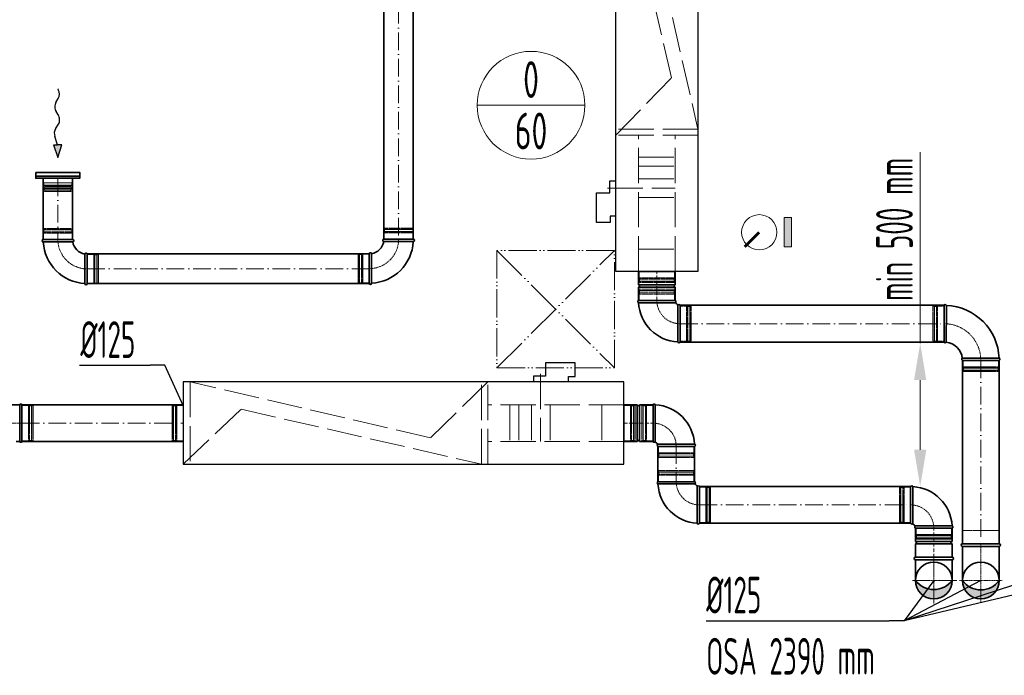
# Model space of a CAD drawing. Header units: millimetres. Extents: x -118717 to 8962, y 22910 to 145283.
# Tile 112 of 193: x -18252 to -14900, y 25503 to 27734. Entities that reach past the tile are written whole.
import ezdxf
from ezdxf.enums import TextEntityAlignment as Align

# ---------------------------------------------------------------- set-up
doc = ezdxf.new("R2010")
doc.units = ezdxf.units.MM
for name, pattern in [('ACAD_ISO02W100', [15, 12, -3]), ('ACAD_ISO05W100', [33, 24, -3, 0, -3, 0, -3]), ('ACAD_ISO10W100', [18, 12, -3, 0, -3]), ('phl_thick', [0])]:
    doc.linetypes.add(name, pattern=pattern)
for name, color, linetype, lineweight in [('UT_KOTY - DIMENZE', 7, 'Continuous', 5), ('VZT_01 SUP (PŘÍVOD) - OBRYS', 5, 'Continuous', 35), ('VZT_02 SUP (PŘÍVOD) - OSA', 5, 'ACAD_ISO10W100', 5), ('VZT_05 ETA (ODVOD) - OBRYS', 6, 'Continuous', 35), ('VZT_06 ETA (ODVOD) - OSA', 6, 'ACAD_ISO10W100', 5), ('VZT_21 ZAŘÍZENÍ - OBRYS', 1, 'Continuous', 30), ('VZT_22 ZAŘÍZENÍ - DETAIL', 8, 'Continuous', 5), ('VZT_30 DISTRIBUČNÍ PRVKY - OBRYS', 1, 'Continuous', 35), ('VZT_50 POPIS - OBECNE', 7, 'Continuous', 13), ('VZT_52 POPIS - DISTRIBUCE', 7, 'Continuous', 5), ('VZT_60_KOTY - DIMENZE', 7, 'Continuous', 5), ('VZT_KOTY - DIMENZE', 7, 'Continuous', 5), ('VZT_POPIS - OBECNE', 7, 'Continuous', 5), ('VZT_POŽADAVKY NA STAVBU - PODHLEDY', 4, 'ACAD_ISO05W100', 5)]:
    doc.layers.add(name, color=color, linetype=linetype, lineweight=lineweight)
doc.layers.add('VZT_03 SUP (PŘÍVOD) - NETISK', color=8, linetype='ACAD_ISO02W100', lineweight=5, plot=False)
doc.layers.add('VZT_07 ETA (ODVOD) - NETISK', color=8, linetype='ACAD_ISO02W100', lineweight=5, plot=False)
doc.styles.add('EVORA_125', font='isocp.shx', dxfattribs={"width": 0.6, "height": 125})
doc.styles.add('ISOCP 2.5', font='isocp.shx', dxfattribs={"width": 0.6, "height": 2.5})
doc.styles.add('JS', font='isocp.shx', dxfattribs={"width": 0.6, "height": 125})

msp = doc.modelspace()

# ---------------------------------------------------------------- hatches: boundary and pattern name
at = {"layer": 'VZT_01 SUP (PŘÍVOD) - OBRYS'}
h = msp.add_hatch(color=256, dxfattribs=at)
h.dxf.hatch_style = 1
h.paths.add_polyline_path([(-15077.8, 25826.2, -0.233094), (-15140, 25795.2), (-15139.9, 25763.7, 0.412533)])
h.paths.add_polyline_path([(-15140.3, 25763.7, 0.001435), (-15139.9, 25763.7), (-15140, 25795.2, -0.235167), (-15202.8, 25826.2, 0.414214)])
at = {"layer": 'VZT_05 ETA (ODVOD) - OBRYS'}
h = msp.add_hatch(color=256, dxfattribs=at)
h.dxf.hatch_style = 1
h.paths.add_polyline_path([(-15042.8, 25826.2, 0.242708), (-14980.3, 25793.9), (-14980.3, 25763.7, -0.414214)])
h.paths.add_polyline_path([(-14980.3, 25763.7), (-14980.3, 25793.9, 0.242708), (-14917.8, 25826.2, -0.414214)])
at = {"layer": 'VZT_POPIS - OBECNE'}
h = msp.add_hatch(color=256, dxfattribs=at)
h.dxf.hatch_style = 1
h.paths.add_polyline_path([(-15624.4, 26960.8), (-15624.4, 27060.8), (-15649.4, 27060.8), (-15649.4, 26960.8)])

# ---------------------------------------------------------------- linework, layer by layer
at = {"color": 8, "lineweight": 5}
for points in [[(-18170.6, 27194.5), (-18170.6, 27179.5), (-18073.6, 27179.5), (-18073.6, 27194.5)], [(-18170.6, 27194.5), (-18073.6, 27194.5)], [(-18169.6, 27171.6), (-18122.1, 27171.6)], [(-18167.6, 27169), (-18122.1, 27169)], [(-18165.8, 27153.4), (-18167.2, 27149.5), (-18122.1, 27149.5)], [(-18166.8, 27153.7), (-18122.1, 27153.7)], [(-18166, 27165.3), (-18122.1, 27165.3)], [(-18074.6, 27171.6), (-18122.1, 27171.6)], [(-18076.5, 27169), (-18122.1, 27169)], [(-18078.2, 27165.3), (-18122.1, 27165.3)], [(-18077.4, 27153.7), (-18122.1, 27153.7)], [(-18078.3, 27153.4), (-18076.9, 27149.5), (-18122.1, 27149.5)]]:
    msp.add_lwpolyline(points, dxfattribs=at)
for points in [[(-18174.2, 27159.6), (-18168.3, 27161, -0.058981), (-18167.6, 27161.1), (-18122.1, 27161.1)], [(-18174.2, 27159.6), (-18168.5, 27158.2, 0.060863), (-18167.8, 27158.1), (-18122.1, 27158.1)], [(-18169.6, 27179.5), (-18169.6, 27171.6, 0.291473), (-18168, 27169.2, 0.291473)], [(-18070, 27159.6), (-18075.9, 27161, 0.058981), (-18076.5, 27161.1), (-18122.1, 27161.1)], [(-18070, 27159.6), (-18075.7, 27158.2, -0.060863), (-18076.3, 27158.1), (-18122.1, 27158.1)], [(-18074.6, 27179.5), (-18074.6, 27171.6, -0.291473), (-18076.1, 27169.2, -0.291473)]]:
    msp.add_lwpolyline(points, format="xyb", dxfattribs=at)
for centre, radius, start, end in [((-18157.7, 27158.9), 10.5, 142.1622, 210.2824), ((-18169.8, 27165.8), 3.88, 353.3265, 62.5007), ((-18074.3, 27165.8), 3.88, 117.4993, 186.6735), ((-18086.4, 27158.9), 10.5, 329.7176, 37.8378)]:
    msp.add_arc(centre, radius, start, end, dxfattribs=at)
at = {"layer": 'UT_KOTY - DIMENZE'}
for p, q in [((-15186.6, 26633.1), (-15186.6, 27283.4)), ((-15186.6, 26270.6), (-15186.6, 26508.1))]:
    msp.add_line(p, q, dxfattribs=at)
for points in [[(-15207.5, 26508.1), (-15165.8, 26508.1), (-15186.6, 26633.1)], [(-15207.5, 26270.6), (-15165.8, 26270.6), (-15186.6, 26145.6)]]:
    msp.add_solid(points, dxfattribs=at)
at = {"layer": 'VZT_01 SUP (PŘÍVOD) - OBRYS'}
for p, q in [((-18251.8, 26424), (-18401.5, 26424)), ((-18251.8, 26299), (-18251.8, 26424)), ((-18244.1, 26299), (-18244.1, 26424)), ((-16195, 26299), (-16195, 26424)), ((-16195, 26424), (-16149.5, 26424)), ((-16149.5, 26299), (-16149.5, 26424)), ((-16141.5, 26299), (-16141.5, 26424)), ((-16141.5, 26424), (-16096, 26424)), ((-16096, 26299), (-16096, 26424)), ((-16096, 26299), (-16096, 26424)), ((-16088.3, 26299), (-16088.3, 26424)), ((-18251.8, 26299), (-18264.1, 26299)), ((-16195, 26299), (-16149.5, 26299)), ((-16141.5, 26299), (-16096, 26299)), ((-16079.5, 26290.2), (-15954.5, 26290.2)), ((-16079.5, 26282.5), (-15954.5, 26282.5)), ((-15954.5, 26162.1), (-16079.5, 26162.1)), ((-15954.5, 26154.5), (-16079.5, 26154.5)), ((-15945.6, 26145.6), (-15945.6, 26020.6)), ((-15938, 26145.6), (-15938, 26020.6)), ((-15219.3, 26020.7), (-15219.3, 26145.7)), ((-15211.6, 26020.7), (-15211.6, 26145.7)), ((-15202.8, 26011.8), (-15077.8, 26011.8)), ((-15202.8, 26004.2), (-15077.8, 26004.2)), ((-15077.8, 26004.2), (-15202.8, 26004.2)), ((-15202.8, 25958.7), (-15202.8, 26004.2)), ((-15077.8, 25958.7), (-15077.8, 26004.2)), ((-15077.8, 25958.7), (-15202.8, 25958.7)), ((-15077.8, 25950.7), (-15202.8, 25950.7)), ((-15202.8, 25905.2), (-15202.8, 25950.7)), ((-15077.8, 25905.2), (-15077.8, 25950.7)), ((-15077.8, 25905.2), (-15202.8, 25905.2))]:
    msp.add_line(p, q, dxfattribs=at)
at = {"layer": 'VZT_01 SUP (PŘÍVOD) - OBRYS', "elevation": 0}
for points in [[(-17695, 26424), (-18244.1, 26424)], [(-17695, 26299), (-18244.1, 26299)], [(-16079.5, 26162.1), (-16079.5, 26282.7)], [(-15954.5, 26162.1), (-15954.5, 26282.7)]]:
    msp.add_lwpolyline(points, dxfattribs=at)
at = {"layer": 'VZT_01 SUP (PŘÍVOD) - OBRYS'}
for points in [[(-15219.3, 26145.6), (-15938, 26145.6)], [(-15219.3, 26020.6), (-15938, 26020.6)], [(-15077.8, 25905.2), (-15202.8, 25905.2)], [(-15077.8, 25896.2), (-15202.8, 25896.2)], [(-15202.8, 25896.2), (-15202.8, 25826.2)], [(-15077.8, 25896.2), (-15077.8, 25826.2)]]:
    msp.add_lwpolyline(points, dxfattribs=at)
msp.add_circle((-15140.3, 25826.2), 62.5, dxfattribs=at)
for centre, radius, start, end in [((-18247.9, 26422.3), 4.17, 23.4678, 156.5322), ((-16145.5, 26424), 4, 180, 0), ((-16092.2, 26422.3), 4.17, 20.3309, 156.5322), ((-16096, 26282.5), 141.5, 3.1369, 86.8631), ((-18247.9, 26300.7), 4.17, 203.4678, 336.5322), ((-16145.5, 26299), 4, 0, 180), ((-16092.2, 26300.7), 4.17, 203.4678, 336.5322), ((-16096, 26282.5), 16.5, 23.8093, 66.1907), ((-16077.8, 26286.3), 4.17, 113.4678, 246.5322), ((-15956.1, 26286.3), 4.17, 293.4678, 69.6691), ((-16077.8, 26158.3), 4.17, 113.4678, 249.6691), ((-15938, 26162.1), 141.5, 183.1369, 266.8631), ((-15956.1, 26158.3), 4.17, 293.4678, 66.5322), ((-15938, 26162.1), 16.5, 203.8093, 246.1907), ((-15941.8, 26144), 4.17, 23.4678, 156.5322), ((-15215.5, 26144), 4.17, 20.3309, 156.5322), ((-15219.3, 26004.2), 141.5, 3.1369, 86.8631), ((-15941.8, 26022.3), 4.17, 200.3309, 336.5322), ((-15215.5, 26022.3), 4.17, 203.4678, 336.5322), ((-15219.3, 26004.2), 16.5, 23.8093, 66.1907), ((-15201.1, 26008), 4.17, 113.4678, 246.5322), ((-15079.5, 26008), 4.17, 293.4678, 69.6691), ((-15202.8, 25954.7), 4, 270, 90), ((-15077.8, 25954.7), 4, 90, 270), ((-15202.8, 25900.7), 4.5, 90, 270), ((-15140.3, 25826.2), 62.5, 0, 180), ((-15077.8, 25900.7), 4.5, 270, 90), ((-15140.3, 25873.8), 78.6, 217.2907, 322.7093), ((-15140.3, 25826.2), 62.5, 180, 0)]:
    msp.add_arc(centre, radius, start, end, dxfattribs=at)
at = {"layer": 'VZT_02 SUP (PŘÍVOD) - OSA', "ltscale": 5, "elevation": 0}
for points in [[(-18244.1, 26361.5), (-17695, 26361.5)], [(-16017, 26282.7), (-16017, 26162.1)]]:
    msp.add_lwpolyline(points, dxfattribs=at)
at = {"layer": 'VZT_02 SUP (PŘÍVOD) - OSA'}
for points in [[(-16195, 26361.5), (-16096, 26361.5)], [(-15140.3, 25905.2), (-15140.3, 26004.2)]]:
    msp.add_lwpolyline(points, dxfattribs=at)
at = {"layer": 'VZT_02 SUP (PŘÍVOD) - OSA', "ltscale": 0.3}
for points in [[(-16096, 26361.5), (-16096, 26361.5, -0.414214), (-16017, 26282.5), (-16017, 26282.5)], [(-15219.3, 26083.2), (-15219.3, 26083.2, -0.414214), (-15140.3, 26004.2), (-15140.3, 26004.2)]]:
    msp.add_lwpolyline(points, format="xyb", dxfattribs=at)
at = {"layer": 'VZT_02 SUP (PŘÍVOD) - OSA', "ltscale": 0.3, "elevation": 0}
msp.add_lwpolyline([(-15938, 26083.1), (-15938, 26083.1, -0.414214), (-16017, 26162.1), (-16017, 26162.1)], format="xyb", dxfattribs=at)
at = {"layer": 'VZT_02 SUP (PŘÍVOD) - OSA', "ltscale": 5}
for points in [[(-15938, 26083.1), (-15219.3, 26083.1)], [(-15140.3, 25748), (-15140.3, 25904.3)], [(-15062.2, 25826.2), (-15218.4, 25826.2)]]:
    msp.add_lwpolyline(points, dxfattribs=at)
at = {"layer": 'VZT_02 SUP (PŘÍVOD) - OSA', "ltscale": 0.3}
for points in [[(-15140.3, 25826.2), (-15140.3, 25905.2)], [(-15140.3, 25826.2), (-15212.8, 25826.2)], [(-15140.3, 25753.7), (-15140.3, 25826.2)], [(-15067.8, 25826.2), (-15140.3, 25826.2)]]:
    msp.add_lwpolyline(points, dxfattribs=at)
at = {"layer": 'VZT_03 SUP (PŘÍVOD) - NETISK', "ltscale": 0.4}
for p, q in [((-18244.1, 26421.5), (-18222.1, 26421.5)), ((-18222.1, 26301.5), (-18222.1, 26421.5)), ((-18222.1, 26420.5), (-18218.6, 26420.5)), ((-18218.6, 26300.5), (-18218.6, 26422.5)), ((-18218.6, 26422.5), (-18218.1, 26422.5)), ((-18218.1, 26300.5), (-18218.1, 26422.5)), ((-18218.1, 26420.5), (-18211.1, 26420.5)), ((-18211.1, 26300.5), (-18211.1, 26422.5)), ((-18211.1, 26422.5), (-18210.6, 26422.5)), ((-18210.6, 26300.5), (-18210.6, 26422.5)), ((-18210.6, 26420.5), (-18210.1, 26420.5)), ((-18210.1, 26301.5), (-18210.1, 26421.5)), ((-18210.1, 26421.5), (-18206.1, 26421.5)), ((-18206.1, 26301.5), (-18206.1, 26421.5)), ((-16134, 26301.5), (-16134, 26421.5)), ((-16134, 26421.5), (-16130, 26421.5)), ((-16130, 26301.5), (-16130, 26421.5)), ((-16130, 26420.5), (-16129.5, 26420.5)), ((-16129.5, 26300.5), (-16129.5, 26422.5)), ((-16129.5, 26422.5), (-16129, 26422.5)), ((-16129, 26300.5), (-16129, 26422.5)), ((-16129, 26420.5), (-16122, 26420.5)), ((-16122, 26300.5), (-16122, 26422.5)), ((-16122, 26422.5), (-16121.5, 26422.5)), ((-16121.5, 26300.5), (-16121.5, 26422.5)), ((-16121.5, 26420.5), (-16118, 26420.5)), ((-16118, 26301.5), (-16118, 26421.5)), ((-16118, 26421.5), (-16096, 26421.5)), ((-18244.1, 26301.5), (-18222.1, 26301.5)), ((-18222.1, 26302.5), (-18218.6, 26302.5)), ((-18218.6, 26300.5), (-18218.1, 26300.5)), ((-18218.1, 26302.5), (-18211.1, 26302.5)), ((-18211.1, 26300.5), (-18210.6, 26300.5)), ((-18210.6, 26302.5), (-18210.1, 26302.5)), ((-18210.1, 26301.5), (-18206.1, 26301.5)), ((-16134, 26301.5), (-16130, 26301.5)), ((-16130, 26302.5), (-16129.5, 26302.5)), ((-16129.5, 26300.5), (-16129, 26300.5)), ((-16129, 26302.5), (-16122, 26302.5)), ((-16122, 26300.5), (-16121.5, 26300.5)), ((-16121.5, 26302.5), (-16118, 26302.5)), ((-16118, 26301.5), (-16096, 26301.5)), ((-16077, 26282.5), (-16077, 26260.5)), ((-15957, 26282.5), (-15957, 26260.5)), ((-16078, 26257), (-15956, 26257)), ((-16078, 26257), (-16078, 26256.5)), ((-16078, 26256.5), (-15956, 26256.5)), ((-16078, 26249.5), (-15956, 26249.5)), ((-16078, 26249.5), (-16078, 26249)), ((-16078, 26249), (-15956, 26249)), ((-16077, 26260.5), (-15957, 26260.5)), ((-16077, 26248.5), (-15957, 26248.5)), ((-16077, 26248.5), (-16077, 26244.5)), ((-16077, 26244.5), (-15957, 26244.5)), ((-16076, 26260.5), (-16076, 26257)), ((-16076, 26256.5), (-16076, 26249.5)), ((-16076, 26249), (-16076, 26248.5)), ((-15958, 26260.5), (-15958, 26257)), ((-15958, 26256.5), (-15958, 26249.5)), ((-15958, 26249), (-15958, 26248.5)), ((-15957, 26248.5), (-15957, 26244.5)), ((-15956, 26257), (-15956, 26256.5)), ((-15956, 26249.5), (-15956, 26249)), ((-15956, 26195.6), (-16078, 26195.6)), ((-16078, 26195.1), (-16078, 26195.6)), ((-15956, 26195.1), (-16078, 26195.1)), ((-15956, 26188.1), (-16078, 26188.1)), ((-16078, 26187.6), (-16078, 26188.1)), ((-15956, 26187.6), (-16078, 26187.6)), ((-15957, 26200.1), (-16077, 26200.1)), ((-16077, 26196.1), (-16077, 26200.1)), ((-15957, 26196.1), (-16077, 26196.1)), ((-15957, 26184.1), (-16077, 26184.1)), ((-16077, 26162.1), (-16077, 26184.1)), ((-16076, 26195.6), (-16076, 26196.1)), ((-16076, 26188.1), (-16076, 26195.1)), ((-16076, 26184.1), (-16076, 26187.6)), ((-15958, 26195.6), (-15958, 26196.1)), ((-15958, 26188.1), (-15958, 26195.1)), ((-15958, 26184.1), (-15958, 26187.6)), ((-15957, 26196.1), (-15957, 26200.1)), ((-15957, 26162.1), (-15957, 26184.1)), ((-15956, 26195.1), (-15956, 26195.6)), ((-15956, 26187.6), (-15956, 26188.1)), ((-15916, 26143.1), (-15938, 26143.1)), ((-15916, 26143.1), (-15916, 26023.1)), ((-15912.5, 26142.1), (-15916, 26142.1)), ((-15912.5, 26144.1), (-15912.5, 26022.1)), ((-15912, 26144.1), (-15912.5, 26144.1)), ((-15912, 26144.1), (-15912, 26022.1)), ((-15905, 26142.1), (-15912, 26142.1)), ((-15905, 26144.1), (-15905, 26022.1)), ((-15904.5, 26144.1), (-15905, 26144.1)), ((-15904.5, 26144.1), (-15904.5, 26022.1)), ((-15904, 26142.1), (-15904.5, 26142.1)), ((-15904, 26143.1), (-15904, 26023.1)), ((-15900, 26143.1), (-15904, 26143.1)), ((-15900, 26143.1), (-15900, 26023.1)), ((-15257.3, 26023.2), (-15257.3, 26143.2)), ((-15257.3, 26143.2), (-15253.3, 26143.2)), ((-15253.3, 26023.2), (-15253.3, 26143.2)), ((-15253.3, 26142.2), (-15252.8, 26142.2)), ((-15252.8, 26022.2), (-15252.8, 26144.2)), ((-15252.8, 26144.2), (-15252.3, 26144.2)), ((-15252.3, 26022.2), (-15252.3, 26144.2)), ((-15252.3, 26142.2), (-15245.3, 26142.2)), ((-15245.3, 26022.2), (-15245.3, 26144.2)), ((-15245.3, 26144.2), (-15244.8, 26144.2)), ((-15244.8, 26022.2), (-15244.8, 26144.2)), ((-15244.8, 26142.2), (-15241.3, 26142.2)), ((-15241.3, 26023.2), (-15241.3, 26143.2)), ((-15241.3, 26143.2), (-15219.3, 26143.2)), ((-15916, 26023.1), (-15938, 26023.1)), ((-15912.5, 26024.1), (-15916, 26024.1)), ((-15912, 26022.1), (-15912.5, 26022.1)), ((-15905, 26024.1), (-15912, 26024.1)), ((-15904.5, 26022.1), (-15905, 26022.1)), ((-15904, 26024.1), (-15904.5, 26024.1)), ((-15900, 26023.1), (-15904, 26023.1)), ((-15257.3, 26023.2), (-15253.3, 26023.2)), ((-15253.3, 26024.2), (-15252.8, 26024.2)), ((-15252.8, 26022.2), (-15252.3, 26022.2)), ((-15252.3, 26024.2), (-15245.3, 26024.2)), ((-15245.3, 26022.2), (-15244.8, 26022.2)), ((-15244.8, 26024.2), (-15241.3, 26024.2)), ((-15241.3, 26023.2), (-15219.3, 26023.2)), ((-15201.3, 25978.7), (-15079.3, 25978.7)), ((-15201.3, 25978.7), (-15201.3, 25978.2)), ((-15201.3, 25978.2), (-15079.3, 25978.2)), ((-15200.3, 26004.2), (-15200.3, 25982.2)), ((-15200.3, 25982.2), (-15080.3, 25982.2)), ((-15199.3, 25982.2), (-15199.3, 25978.7)), ((-15199.3, 25978.2), (-15199.3, 25971.2)), ((-15081.3, 25982.2), (-15081.3, 25978.7)), ((-15081.3, 25978.2), (-15081.3, 25971.2)), ((-15080.3, 26004.2), (-15080.3, 25982.2)), ((-15079.3, 25978.7), (-15079.3, 25978.2)), ((-15201.3, 25971.2), (-15079.3, 25971.2)), ((-15201.3, 25971.2), (-15201.3, 25970.7)), ((-15201.3, 25970.7), (-15079.3, 25970.7)), ((-15200.3, 25970.2), (-15080.3, 25970.2)), ((-15200.3, 25970.2), (-15200.3, 25966.2)), ((-15200.3, 25966.2), (-15080.3, 25966.2)), ((-15199.3, 25970.7), (-15199.3, 25970.2)), ((-15081.3, 25970.7), (-15081.3, 25970.2)), ((-15080.3, 25970.2), (-15080.3, 25966.2)), ((-15079.3, 25971.2), (-15079.3, 25970.7))]:
    msp.add_line(p, q, dxfattribs=at)
for points in [[(-18244.1, 26361.5), (-18409.1, 26361.5)], [(-15077.8, 25905.2), (-15077.8, 25950.2), (-15202.8, 25950.2), (-15202.8, 25905.2)]]:
    msp.add_lwpolyline(points, dxfattribs=at)
at = {"layer": 'VZT_05 ETA (ODVOD) - OBRYS'}
for p, q in [((-18171.8, 26986.2), (-18071.8, 26986.2)), ((-17012, 26987.3), (-16912, 26987.3)), ((-18171.8, 26978.2), (-18121.7, 26978.2)), ((-16912, 26979.3), (-16962.1, 26979.3)), ((-18021.8, 26936.2), (-18021.8, 26836.2)), ((-17062, 26837.3), (-17062, 26937.3)), ((-18029.8, 26836.2), (-18029.8, 26886.3)), ((-17054, 26837.3), (-17054, 26887.5)), ((-16020.5, 26877.8), (-16145.5, 26877.8)), ((-16145.5, 26832.3), (-16145.5, 26877.8)), ((-16020.5, 26832.3), (-16020.5, 26877.8)), ((-16020.5, 26832.3), (-16145.5, 26832.3)), ((-16020.5, 26824.3), (-16145.5, 26824.3)), ((-16145.5, 26778.8), (-16145.5, 26824.3)), ((-16020.5, 26778.8), (-16020.5, 26824.3)), ((-16020.5, 26778.8), (-16145.5, 26778.8)), ((-16020.5, 26778.8), (-16145.5, 26778.8)), ((-16020.5, 26771.2), (-16145.5, 26771.2)), ((-16011.6, 26762.3), (-16011.6, 26637.3)), ((-16004, 26762.3), (-16004, 26637.3)), ((-15105.3, 26762.3), (-15105.3, 26637.3)), ((-15042.8, 26574.8), (-14917.8, 26574.8))]:
    msp.add_line(p, q, dxfattribs=at)
for points in [[(-17012, 26986.8), (-17012, 28501.5)], [(-16912, 26986.8), (-16912, 28501.5)], [(-18171.8, 26986.2), (-18171.8, 27193.8)], [(-18071.8, 26986.2), (-18071.8, 27193.8)], [(-17062, 26937), (-18021.8, 26937)], [(-17062, 26837), (-18021.8, 26837)], [(-15105.3, 26762.3), (-16004, 26762.3)], [(-15105.3, 26637.3), (-16004, 26637.3)], [(-15042.8, 25951.2), (-15042.8, 26574.8)], [(-14917.8, 25951.2), (-14917.8, 26574.8)], [(-15042.8, 25951.2), (-14917.8, 25951.2)], [(-15042.8, 25942.2), (-14917.8, 25942.2)], [(-15042.8, 25942.2), (-15042.8, 25826.2)], [(-14917.8, 25942.2), (-14917.8, 25826.2)]]:
    msp.add_lwpolyline(points, dxfattribs=at)
msp.add_circle((-14980.3, 25826.2), 62.5, dxfattribs=at)
for centre, radius, start, end in [((-18171.8, 26982.2), 4, 90, 270), ((-18071.8, 26982.2), 4, 279.1478, 90), ((-17012, 26983.3), 4, 90, 260.8522), ((-16912, 26983.3), 4, 270, 90), ((-18021.8, 26986.2), 150, 183.0572, 266.9428), ((-18021.8, 26986.2), 50, 189.1478, 260.8522), ((-17062, 26987.3), 50, 279.1478, 350.8522), ((-17062, 26987.3), 150, 273.0572, 356.9428), ((-18025.8, 26936.2), 4, 0, 170.8522), ((-17058, 26937.3), 4, 9.1478, 180), ((-18025.8, 26836.2), 4, 180, 0), ((-17058, 26837.3), 4, 180, 0), ((-16145.5, 26828.3), 4, 270, 90), ((-16020.5, 26828.3), 4, 90, 270), ((-16143.8, 26775), 4.17, 113.4678, 249.6691), ((-16022.1, 26775), 4.17, 293.4678, 66.5322), ((-16004, 26778.8), 141.5, 183.1369, 266.8631), ((-16004, 26778.8), 16.5, 203.8093, 246.1907), ((-16007.8, 26760.7), 4.17, 23.4678, 156.5322), ((-15101.5, 26760.7), 4.17, 21.1072, 156.5322), ((-15105.3, 26574.8), 187.5, 2.3607, 87.6393), ((-16007.8, 26639), 4.17, 200.3309, 336.5322), ((-15101.5, 26639), 4.17, 203.4678, 329.7019), ((-15105.3, 26574.8), 62.5, 6.8302, 83.1698), ((-15041.1, 26578.7), 4.17, 120.2981, 246.5322), ((-14919.5, 26578.7), 4.17, 293.4678, 68.8928), ((-15042.8, 25946.7), 4.5, 90, 270), ((-14917.8, 25946.7), 4.5, 270, 90), ((-14980.3, 25870.6), 76.7, 215.4307, 324.5693)]:
    msp.add_arc(centre, radius, start, end, dxfattribs=at)
for points, knots in [([(-18121.7, 26978.2), (-18115.3, 26978.2), (-18109, 26978.2), (-18096.9, 26978.2), (-18091.3, 26978.2), (-18081.9, 26978.2), (-18078, 26978.2), (-18072.8, 26978.2), (-18071.3, 26978.2), (-18071.2, 26978.2), (-18071.2, 26978.2), (-18071.2, 26978.2)], [78.71119, 78.71119, 78.71119, 78.71119, 97.804615, 97.804615, 117.523893, 117.523893, 137.264303, 137.264303, 156.831737, 156.831737, 157.874915, 157.874915, 157.874915, 157.874915]), ([(-17012.6, 26979.4), (-17012.6, 26979.4), (-17011.5, 26979.4), (-17007, 26979.3), (-17003.5, 26979.3), (-16994.7, 26979.3), (-16989.3, 26979.3), (-16977.4, 26979.3), (-16970.9, 26979.3), (-16963.6, 26979.3), (-16962.9, 26979.3), (-16962.1, 26979.3)], [157.874915, 157.874915, 157.874915, 157.874915, 176.103874, 176.103874, 195.460379, 195.460379, 215.101284, 215.101284, 234.82164, 234.82164, 237.034743, 237.034743, 237.034743, 237.034743]), ([(-18029.8, 26936.8), (-18029.8, 26936.8), (-18029.8, 26935.7), (-18029.8, 26931.2), (-18029.8, 26927.7), (-18029.8, 26918.9), (-18029.8, 26913.5), (-18029.8, 26901.6), (-18029.8, 26895.1), (-18029.8, 26887.8), (-18029.8, 26887.1), (-18029.8, 26886.3)], [157.874915, 157.874915, 157.874915, 157.874915, 176.103874, 176.103874, 195.460379, 195.460379, 215.101284, 215.101284, 234.82164, 234.82164, 237.034743, 237.034743, 237.034743, 237.034743]), ([(-17054, 26887.5), (-17054, 26893.8), (-17054, 26900.1), (-17054, 26912.2), (-17054, 26917.8), (-17054, 26927.3), (-17054, 26931.1), (-17054, 26936.4), (-17054, 26937.8), (-17054, 26937.9), (-17054, 26938), (-17054, 26938)], [78.71119, 78.71119, 78.71119, 78.71119, 97.804615, 97.804615, 117.523893, 117.523893, 137.264303, 137.264303, 156.831737, 156.831737, 157.874915, 157.874915, 157.874915, 157.874915]), ([(-15097.9, 26636.9), (-15097.9, 26636.9), (-15097.9, 26637), (-15097.9, 26637.3), (-15097.9, 26637.6), (-15097.9, 26638.6), (-15097.8, 26639.4), (-15097.8, 26642.6), (-15097.8, 26645.7), (-15097.8, 26654.7), (-15097.7, 26660.8), (-15097.7, 26674.9), (-15097.7, 26682.8), (-15097.6, 26699), (-15097.6, 26707.2), (-15097.6, 26723.1), (-15097.6, 26730.5), (-15097.6, 26743.7), (-15097.6, 26749.3), (-15097.6, 26756.3), (-15097.6, 26758.4), (-15097.6, 26761.4), (-15097.6, 26762.2), (-15097.6, 26762.2)], [197.067977, 197.067977, 197.067977, 197.067977, 201.792196, 201.792196, 209.190204, 209.190204, 218.040239, 218.040239, 237.760854, 237.760854, 262.206108, 262.206108, 286.831239, 286.831239, 311.323072, 311.323072, 335.946087, 335.946087, 360.704397, 360.704397, 377.088273, 377.088273, 394.105327, 394.105327, 394.105327, 394.105327]), ([(-15043.2, 26582.3), (-15043.2, 26582.3), (-15041.7, 26582.3), (-15035.5, 26582.3), (-15031, 26582.4), (-15019.7, 26582.4), (-15012.9, 26582.4), (-14997.8, 26582.5), (-14989.8, 26582.5), (-14973.4, 26582.5), (-14965.3, 26582.5), (-14950.1, 26582.5), (-14943.2, 26582.5), (-14931.4, 26582.6), (-14926.7, 26582.6), (-14920, 26582.6), (-14918.2, 26582.6), (-14918, 26582.6), (-14918, 26582.6), (-14918, 26582.6)], [0, 0, 0, 0, 24.235852, 24.235852, 48.531845, 48.531845, 73.024415, 73.024415, 97.570898, 97.570898, 122.078339, 122.078339, 146.53579, 146.53579, 170.957495, 170.957495, 195.359468, 195.359468, 197.168246, 197.168246, 197.168246, 197.168246])]:
    msp.add_open_spline(points, degree=3, knots=knots, dxfattribs=at)
at = {"layer": 'VZT_06 ETA (ODVOD) - OSA', "ltscale": 5}
for points in [[(-16962, 28501.5), (-16962, 26986.8)], [(-18121.8, 27193.8), (-18121.8, 26986.2)], [(-18021.8, 26887), (-17062, 26887)], [(-16004, 26699.8), (-15105.3, 26699.8)], [(-14980.3, 26574.8), (-14980.3, 25951.2)]]:
    msp.add_lwpolyline(points, dxfattribs=at)
at = {"layer": 'VZT_06 ETA (ODVOD) - OSA', "ltscale": 0.3}
for points in [[(-18021.8, 26886.2), (-18021.8, 26886.2, -0.414214), (-18121.8, 26986.2), (-18121.8, 26986.2)], [(-16962, 26987.3), (-16962, 26987.3, -0.414214), (-17062, 26887.3), (-17062, 26887.3)], [(-16004, 26699.8), (-16004, 26699.8, -0.414214), (-16083, 26778.8), (-16083, 26778.8)], [(-14980.3, 26574.8), (-14980.3, 26574.8, 0.414214), (-15105.3, 26699.8), (-15105.3, 26699.8)]]:
    msp.add_lwpolyline(points, format="xyb", dxfattribs=at)
at = {"layer": 'VZT_06 ETA (ODVOD) - OSA'}
msp.add_lwpolyline([(-16083, 26778.8), (-16083, 26877.8)], dxfattribs=at)
at = {"layer": 'VZT_06 ETA (ODVOD) - OSA', "ltscale": 0.3}
for points in [[(-14980.3, 25826.2), (-14980.3, 25951.2)], [(-15052.8, 25826.2), (-14980.3, 25826.2)], [(-14980.3, 25753.7), (-14980.3, 25826.2)], [(-14980.3, 25826.2), (-14907.8, 25826.2)]]:
    msp.add_lwpolyline(points, dxfattribs=at)
at = {"layer": 'VZT_07 ETA (ODVOD) - NETISK', "ltscale": 0.4}
for p, q in [((-18171.8, 27019.7), (-18071.8, 27019.7)), ((-18171.8, 27019.2), (-18171.8, 27019.7)), ((-18171.8, 27019.2), (-18071.8, 27019.2)), ((-18170.8, 27024.2), (-18072.8, 27024.2)), ((-18170.8, 27020.2), (-18170.8, 27024.2)), ((-18170.8, 27020.2), (-18072.8, 27020.2)), ((-18169.8, 27019.7), (-18169.8, 27020.2)), ((-18169.8, 27012.2), (-18169.8, 27019.2)), ((-18073.8, 27019.7), (-18073.8, 27020.2)), ((-18073.8, 27012.2), (-18073.8, 27019.2)), ((-18072.8, 27020.2), (-18072.8, 27024.2)), ((-18071.8, 27019.2), (-18071.8, 27019.7)), ((-16912, 27020.8), (-17012, 27020.8)), ((-17012, 27020.8), (-17012, 27020.3)), ((-16912, 27020.3), (-17012, 27020.3)), ((-16912, 27013.3), (-17012, 27013.3)), ((-17012, 27013.3), (-17012, 27012.8)), ((-16913, 27025.3), (-17011, 27025.3)), ((-17011, 27025.3), (-17011, 27021.3)), ((-16913, 27021.3), (-17011, 27021.3)), ((-17010, 27021.3), (-17010, 27020.8)), ((-17010, 27020.3), (-17010, 27013.3)), ((-16914, 27021.3), (-16914, 27020.8)), ((-16914, 27020.3), (-16914, 27013.3)), ((-16913, 27025.3), (-16913, 27021.3)), ((-16912, 27020.8), (-16912, 27020.3)), ((-16912, 27013.3), (-16912, 27012.8)), ((-18171.8, 27012.2), (-18071.8, 27012.2)), ((-18171.8, 27011.7), (-18171.8, 27012.2)), ((-18171.8, 27011.7), (-18071.8, 27011.7)), ((-18170.8, 27008.2), (-18072.8, 27008.2)), ((-18170.8, 26986.2), (-18170.8, 27008.2)), ((-18169.8, 27008.2), (-18169.8, 27011.7)), ((-18073.8, 27008.2), (-18073.8, 27011.7)), ((-18072.8, 26986.2), (-18072.8, 27008.2)), ((-18071.8, 27011.7), (-18071.8, 27012.2)), ((-16912, 27012.8), (-17012, 27012.8)), ((-16913, 27009.3), (-17011, 27009.3)), ((-17011, 27009.3), (-17011, 26987.3)), ((-17010, 27012.8), (-17010, 27009.3)), ((-16914, 27012.8), (-16914, 27009.3)), ((-16913, 27009.3), (-16913, 26987.3)), ((-17999.8, 26935.2), (-18021.8, 26935.2)), ((-17999.8, 26837.2), (-17999.8, 26935.2)), ((-17996.3, 26934.2), (-17999.8, 26934.2)), ((-17996.3, 26836.2), (-17996.3, 26936.2)), ((-17995.8, 26936.2), (-17996.3, 26936.2)), ((-17995.8, 26836.2), (-17995.8, 26936.2)), ((-17988.8, 26934.2), (-17995.8, 26934.2)), ((-17988.8, 26836.2), (-17988.8, 26936.2)), ((-17988.3, 26936.2), (-17988.8, 26936.2)), ((-17988.3, 26836.2), (-17988.3, 26936.2)), ((-17987.8, 26934.2), (-17988.3, 26934.2)), ((-17987.8, 26837.2), (-17987.8, 26935.2)), ((-17983.8, 26935.2), (-17987.8, 26935.2)), ((-17983.8, 26837.2), (-17983.8, 26935.2)), ((-17100, 26838.3), (-17100, 26936.3)), ((-17096, 26936.3), (-17100, 26936.3)), ((-17096, 26838.3), (-17096, 26936.3)), ((-17095.5, 26935.3), (-17096, 26935.3)), ((-17095.5, 26837.3), (-17095.5, 26937.3)), ((-17095, 26937.3), (-17095.5, 26937.3)), ((-17095, 26837.3), (-17095, 26937.3)), ((-17088, 26935.3), (-17095, 26935.3)), ((-17088, 26837.3), (-17088, 26937.3)), ((-17087.5, 26937.3), (-17088, 26937.3)), ((-17087.5, 26837.3), (-17087.5, 26937.3)), ((-17084, 26935.3), (-17087.5, 26935.3)), ((-17084, 26838.3), (-17084, 26936.3)), ((-17062, 26936.3), (-17084, 26936.3)), ((-16022, 26852.3), (-16144, 26852.3)), ((-16144, 26852.3), (-16144, 26851.8)), ((-16022, 26851.8), (-16144, 26851.8)), ((-16143, 26877.8), (-16143, 26855.8)), ((-16023, 26855.8), (-16143, 26855.8)), ((-16142, 26855.8), (-16142, 26852.3)), ((-16142, 26851.8), (-16142, 26844.8)), ((-16024, 26855.8), (-16024, 26852.3)), ((-16024, 26851.8), (-16024, 26844.8)), ((-16023, 26877.8), (-16023, 26855.8)), ((-16022, 26852.3), (-16022, 26851.8)), ((-17999.8, 26837.2), (-18021.8, 26837.2)), ((-17996.3, 26838.2), (-17999.8, 26838.2)), ((-17995.8, 26836.2), (-17996.3, 26836.2)), ((-17988.8, 26838.2), (-17995.8, 26838.2)), ((-17988.3, 26836.2), (-17988.8, 26836.2)), ((-17987.8, 26838.2), (-17988.3, 26838.2)), ((-17983.8, 26837.2), (-17987.8, 26837.2)), ((-17096, 26838.3), (-17100, 26838.3)), ((-17095.5, 26839.3), (-17096, 26839.3)), ((-17095, 26837.3), (-17095.5, 26837.3)), ((-17088, 26839.3), (-17095, 26839.3)), ((-17087.5, 26837.3), (-17088, 26837.3)), ((-17084, 26839.3), (-17087.5, 26839.3)), ((-17062, 26838.3), (-17084, 26838.3)), ((-16022, 26844.8), (-16144, 26844.8)), ((-16144, 26844.8), (-16144, 26844.3)), ((-16022, 26844.3), (-16144, 26844.3)), ((-16022, 26812.3), (-16144, 26812.3)), ((-16144, 26811.8), (-16144, 26812.3)), ((-16022, 26811.8), (-16144, 26811.8)), ((-16023, 26843.8), (-16143, 26843.8)), ((-16143, 26843.8), (-16143, 26839.8)), ((-16023, 26839.8), (-16143, 26839.8)), ((-16023, 26816.8), (-16143, 26816.8)), ((-16143, 26812.8), (-16143, 26816.8)), ((-16023, 26812.8), (-16143, 26812.8)), ((-16142, 26844.3), (-16142, 26843.8)), ((-16142, 26812.3), (-16142, 26812.8)), ((-16142, 26804.8), (-16142, 26811.8)), ((-16024, 26844.3), (-16024, 26843.8)), ((-16024, 26812.3), (-16024, 26812.8)), ((-16024, 26804.8), (-16024, 26811.8)), ((-16023, 26843.8), (-16023, 26839.8)), ((-16023, 26812.8), (-16023, 26816.8)), ((-16022, 26844.8), (-16022, 26844.3)), ((-16022, 26811.8), (-16022, 26812.3)), ((-16022, 26804.8), (-16144, 26804.8)), ((-16144, 26804.3), (-16144, 26804.8)), ((-16022, 26804.3), (-16144, 26804.3)), ((-16023, 26800.8), (-16143, 26800.8)), ((-16143, 26778.8), (-16143, 26800.8)), ((-16142, 26800.8), (-16142, 26804.3)), ((-16024, 26800.8), (-16024, 26804.3)), ((-16023, 26778.8), (-16023, 26800.8)), ((-16022, 26804.3), (-16022, 26804.8)), ((-15982, 26759.8), (-16004, 26759.8)), ((-15982, 26759.8), (-15982, 26639.8)), ((-15978.5, 26758.8), (-15982, 26758.8)), ((-15978.5, 26760.8), (-15978.5, 26638.8)), ((-15978, 26760.8), (-15978.5, 26760.8)), ((-15978, 26760.8), (-15978, 26638.8)), ((-15971, 26758.8), (-15978, 26758.8)), ((-15971, 26760.8), (-15971, 26638.8)), ((-15970.5, 26760.8), (-15971, 26760.8)), ((-15970.5, 26760.8), (-15970.5, 26638.8)), ((-15970, 26758.8), (-15970.5, 26758.8)), ((-15970, 26759.8), (-15970, 26639.8)), ((-15966, 26759.8), (-15970, 26759.8)), ((-15966, 26759.8), (-15966, 26639.8)), ((-15143.3, 26759.8), (-15143.3, 26639.8)), ((-15139.3, 26759.8), (-15143.3, 26759.8)), ((-15139.3, 26759.8), (-15139.3, 26639.8)), ((-15138.8, 26758.8), (-15139.3, 26758.8)), ((-15138.8, 26760.8), (-15138.8, 26638.8)), ((-15138.3, 26760.8), (-15138.8, 26760.8)), ((-15138.3, 26760.8), (-15138.3, 26638.8)), ((-15131.3, 26758.8), (-15138.3, 26758.8)), ((-15131.3, 26760.8), (-15131.3, 26638.8)), ((-15130.8, 26760.8), (-15131.3, 26760.8)), ((-15130.8, 26760.8), (-15130.8, 26638.8)), ((-15127.3, 26758.8), (-15130.8, 26758.8)), ((-15127.3, 26759.8), (-15127.3, 26639.8)), ((-15105.3, 26759.8), (-15127.3, 26759.8)), ((-15982, 26639.8), (-16004, 26639.8)), ((-15978.5, 26640.8), (-15982, 26640.8)), ((-15978, 26638.8), (-15978.5, 26638.8)), ((-15971, 26640.8), (-15978, 26640.8)), ((-15970.5, 26638.8), (-15971, 26638.8)), ((-15970, 26640.8), (-15970.5, 26640.8)), ((-15966, 26639.8), (-15970, 26639.8)), ((-15139.3, 26639.8), (-15143.3, 26639.8)), ((-15138.8, 26640.8), (-15139.3, 26640.8)), ((-15138.3, 26638.8), (-15138.8, 26638.8)), ((-15131.3, 26640.8), (-15138.3, 26640.8)), ((-15130.8, 26638.8), (-15131.3, 26638.8)), ((-15127.3, 26640.8), (-15130.8, 26640.8)), ((-15105.3, 26639.8), (-15127.3, 26639.8)), ((-15041.3, 26549.3), (-14919.3, 26549.3)), ((-15041.3, 26549.3), (-15041.3, 26548.8)), ((-15041.3, 26548.8), (-14919.3, 26548.8)), ((-15040.3, 26574.8), (-15040.3, 26552.8)), ((-15040.3, 26552.8), (-14920.3, 26552.8)), ((-15039.3, 26552.8), (-15039.3, 26549.3)), ((-15039.3, 26548.8), (-15039.3, 26541.8)), ((-14921.3, 26552.8), (-14921.3, 26549.3)), ((-14921.3, 26548.8), (-14921.3, 26541.8)), ((-14920.3, 26574.8), (-14920.3, 26552.8)), ((-14919.3, 26549.3), (-14919.3, 26548.8)), ((-15041.3, 26541.8), (-14919.3, 26541.8)), ((-15041.3, 26541.8), (-15041.3, 26541.3)), ((-15041.3, 26541.3), (-14919.3, 26541.3)), ((-15040.3, 26540.8), (-14920.3, 26540.8)), ((-15040.3, 26540.8), (-15040.3, 26536.8)), ((-15040.3, 26536.8), (-14920.3, 26536.8)), ((-15039.3, 26541.3), (-15039.3, 26540.8)), ((-14921.3, 26541.3), (-14921.3, 26540.8)), ((-14920.3, 26540.8), (-14920.3, 26536.8)), ((-14919.3, 26541.8), (-14919.3, 26541.3)), ((-17733, 26301.5), (-17733, 26421.5)), ((-17729, 26421.5), (-17733, 26421.5)), ((-17729, 26301.5), (-17729, 26421.5)), ((-17728.5, 26420.5), (-17729, 26420.5)), ((-17728.5, 26300.5), (-17728.5, 26422.5)), ((-17728, 26422.5), (-17728.5, 26422.5)), ((-17728, 26300.5), (-17728, 26422.5)), ((-17721, 26420.5), (-17728, 26420.5)), ((-17721, 26300.5), (-17721, 26422.5)), ((-17720.5, 26422.5), (-17721, 26422.5)), ((-17720.5, 26300.5), (-17720.5, 26422.5)), ((-17717, 26420.5), (-17720.5, 26420.5)), ((-17717, 26301.5), (-17717, 26421.5)), ((-17695, 26421.5), (-17717, 26421.5)), ((-16195, 26421.5), (-16173, 26421.5)), ((-16173, 26301.5), (-16173, 26421.5)), ((-16173, 26420.5), (-16169.5, 26420.5)), ((-16169.5, 26300.5), (-16169.5, 26422.5)), ((-16169.5, 26422.5), (-16169, 26422.5)), ((-16169, 26300.5), (-16169, 26422.5)), ((-16169, 26420.5), (-16162, 26420.5)), ((-16162, 26300.5), (-16162, 26422.5)), ((-16162, 26422.5), (-16161.5, 26422.5)), ((-16161.5, 26300.5), (-16161.5, 26422.5)), ((-16161.5, 26420.5), (-16161, 26420.5)), ((-16161, 26301.5), (-16161, 26421.5)), ((-16161, 26421.5), (-16157, 26421.5)), ((-16157, 26301.5), (-16157, 26421.5)), ((-17729, 26301.5), (-17733, 26301.5)), ((-17728.5, 26302.5), (-17729, 26302.5)), ((-17728, 26300.5), (-17728.5, 26300.5)), ((-17721, 26302.5), (-17728, 26302.5)), ((-17720.5, 26300.5), (-17721, 26300.5)), ((-17717, 26302.5), (-17720.5, 26302.5)), ((-17695, 26301.5), (-17717, 26301.5)), ((-16195, 26301.5), (-16173, 26301.5)), ((-16173, 26302.5), (-16169.5, 26302.5)), ((-16169.5, 26300.5), (-16169, 26300.5)), ((-16169, 26302.5), (-16162, 26302.5)), ((-16162, 26300.5), (-16161.5, 26300.5)), ((-16161.5, 26302.5), (-16161, 26302.5)), ((-16161, 26301.5), (-16157, 26301.5))]:
    msp.add_line(p, q, dxfattribs=at)
msp.add_lwpolyline([(-15042.8, 25951.2), (-15042.8, 25996.2), (-14917.8, 25996.2), (-14917.8, 25951.2)], dxfattribs=at)
at = {"layer": 'VZT_21 ZAŘÍZENÍ - OBRYS'}
msp.add_lwpolyline([(-15943, 28377.8), (-15943, 26877.8), (-16223, 26877.8), (-16223, 28377.8)], close=True, dxfattribs=at)
msp.add_lwpolyline([(-16223, 27066.2), (-16241.5, 27066.2), (-16241.5, 27043.7), (-16288.2, 27043.7), (-16288.2, 27145.3), (-16242.8, 27145.3), (-16242.8, 27185.3), (-16223, 27185.3)], dxfattribs=at)
at = {"layer": 'VZT_21 ZAŘÍZENÍ - OBRYS', "elevation": 0}
msp.add_lwpolyline([(-16383.3, 26501.5), (-16383.3, 26520.1), (-16360.8, 26520.1), (-16360.8, 26566.7), (-16462.5, 26566.7), (-16462.5, 26521.3), (-16502.4, 26521.3), (-16502.4, 26501.5)], dxfattribs=at)
msp.add_lwpolyline([(-17695, 26221.5), (-16195, 26221.5), (-16195, 26501.5), (-17695, 26501.5)], close=True, dxfattribs=at)
at = {"layer": 'VZT_22 ZAŘÍZENÍ - DETAIL', "linetype": 'ACAD_ISO02W100', "lineweight": 5, "ltscale": 10}
for points in [[(-16223, 27341.6), (-16032.9, 27536.3), (-16223, 28353.9)], [(-15943, 28377.8), (-16130.2, 28180.4), (-15943, 27362.2)], [(-15943, 27362.2), (-16223, 27362.2)], [(-15943, 27341.6), (-16223, 27341.6)], [(-16145.5, 26877.8), (-16145.5, 27341.6)], [(-16020.5, 26877.8), (-16020.5, 27341.6)], [(-16145.5, 27266.1), (-16020.5, 27266.1)], [(-16145.5, 27235.3), (-16020.5, 27235.3)], [(-16145.5, 27192.3), (-16020.5, 27192.3)], [(-16250.5, 27161.4), (-16020.5, 27161.4)], [(-16145.5, 27129), (-16020.5, 27129)], [(-16145.5, 26953.3), (-16020.5, 26953.3)]]:
    msp.add_lwpolyline(points, dxfattribs=at)
at = {"layer": 'VZT_22 ZAŘÍZENÍ - DETAIL', "linetype": 'ACAD_ISO02W100', "lineweight": 5, "ltscale": 10, "elevation": 0}
for points in [[(-16478.6, 26529.1), (-16478.6, 26299)], [(-17671, 26501.5), (-17671, 26221.5)], [(-16658.8, 26501.5), (-16853.4, 26311.4), (-17671, 26501.5)], [(-16679.3, 26221.5), (-16679.3, 26501.5)], [(-16658.8, 26221.5), (-16658.8, 26501.5)], [(-16195, 26424), (-16658.8, 26424)], [(-16583.3, 26424), (-16583.3, 26299)], [(-16552.5, 26424), (-16552.5, 26299)], [(-16509.5, 26424), (-16509.5, 26299)], [(-16446.2, 26424), (-16446.2, 26299)], [(-16270.4, 26424), (-16270.4, 26299)], [(-17695, 26221.5), (-17497.6, 26408.7), (-16679.3, 26221.5)], [(-16195, 26299), (-16658.8, 26299)]]:
    msp.add_lwpolyline(points, dxfattribs=at)
at = {"layer": 'VZT_30 DISTRIBUČNÍ PRVKY - OBRYS'}
msp.add_lwpolyline([(-18197.1, 27214.5), (-18047.1, 27214.5), (-18047.1, 27194.5), (-18197.1, 27194.5)], close=True, dxfattribs=at)
msp.add_lwpolyline([(-18047.1, 27201.3), (-18197.1, 27201.3)], dxfattribs=at)
at = {"layer": 'VZT_50 POPIS - OBECNE'}
msp.add_line((-18120.2, 27495.8), (-18122.1, 27498.9), dxfattribs=at)
at = {"layer": 'VZT_50 POPIS - OBECNE', "color": 0, "lineweight": -2}
for p, q in [((-18128.5, 27452.7), (-18120.3, 27465.7)), ((-18120.1, 27409.8), (-18128.1, 27421.7)), ((-18130.1, 27362.3), (-18119.7, 27378.8)), ((-18122.7, 27308.3), (-18132.4, 27336.9)), ((-18136.6, 27308.1), (-18122.7, 27308.3)), ((-18136.6, 27308.1), (-18122.1, 27265.3)), ((-18108.7, 27308.5), (-18122.7, 27308.3)), ((-18122.1, 27265.3), (-18108.7, 27308.5))]:
    msp.add_line(p, q, dxfattribs=at)
for centre, start_param, end_param in [((-18129.9, 27481), 0.766537, 2.320574), ((-18119, 27437.4), 3.908129, 5.516649), ((-18129.2, 27394.2), 0.766537, 2.375056), ((-18120.6, 27347), 3.908129, 5.191299)]:
    msp.add_ellipse(centre, major_axis=(0.3, -21.5), ratio=0.625, start_param=start_param, end_param=end_param, dxfattribs=at)
msp.add_solid([(-18136.6, 27308.1), (-18108.7, 27308.5), (-18122.1, 27265.3)], dxfattribs=at)
at = {"layer": 'VZT_52 POPIS - DISTRIBUCE'}
msp.add_line((-16694.5, 27443), (-16327.8, 27443), dxfattribs=at)
msp.add_circle((-16511.2, 27443), 183.4, dxfattribs=at)
at = {"layer": 'VZT_60_KOTY - DIMENZE', "linetype": 'ByBlock', "lineweight": -2}
for p, q in [((-17758, 26558.2), (-17808, 26558.2)), ((-15241.7, 25689), (-15291.7, 25689))]:
    msp.add_line(p, q, dxfattribs=at)
at = {"layer": 'VZT_60_KOTY - DIMENZE', "linetype": 'ByBlock', "lineweight": -2, "elevation": 0}
for points in [[(-18048.6, 26558.2), (-17808, 26558.2)], [(-17695, 26421.5), (-17758, 26558.2)]]:
    msp.add_lwpolyline(points, dxfattribs=at)
at = {"layer": 'VZT_60_KOTY - DIMENZE', "linetype": 'ByBlock', "lineweight": -2}
for points in [[(-14980.3, 25826.2), (-15241.7, 25689)], [(-14820.3, 25826.2), (-15241.7, 25689)], [(-14660.3, 25826.2), (-15241.7, 25689)], [(-15140.3, 25826.2), (-15241.7, 25689)], [(-15914.7, 25689), (-15291.7, 25689)], [(-15241.7, 25689), (-15241.7, 25689)]]:
    msp.add_lwpolyline(points, dxfattribs=at)
at = {"layer": 'VZT_KOTY - DIMENZE', "const_width": 10}
msp.add_lwpolyline([(-15734.4, 27010.8), (-15783.9, 26961.3)], dxfattribs=at)
at = {"layer": 'VZT_POPIS - OBECNE'}
msp.add_lwpolyline([(-15624.4, 27060.8), (-15649.4, 27060.8), (-15649.4, 26960.8), (-15624.4, 26960.8)], close=True, dxfattribs=at)
msp.add_circle((-15734.4, 27010.8), 60, dxfattribs=at)
at = {"layer": 'VZT_POŽADAVKY NA STAVBU - PODHLEDY', "ltscale": 5}
for p, q in [((-16627.5, 26949.1), (-16227.5, 26549.1)), ((-16627.5, 26549.1), (-16227.5, 26949.1))]:
    msp.add_line(p, q, dxfattribs=at)
at = {"layer": 'VZT_POŽADAVKY NA STAVBU - PODHLEDY', "ltscale": 4}
for p, q in [((-16227.5, 26949.1), (-16627.5, 26949.1)), ((-16627.5, 26949.1), (-16627.5, 26549.1)), ((-16227.5, 26549.1), (-16227.5, 26949.1)), ((-16627.5, 26549.1), (-16227.5, 26549.1))]:
    msp.add_line(p, q, dxfattribs=at)

# ---------------------------------------------------------------- texts
at = {"layer": 'UT_KOTY - DIMENZE', "insert": (-15274.1, 27020.7), "char_height": 125, "attachment_point": 5, "rotation": 90, "style": 'ISOCP 2.5'}
msp.add_mtext('min 500 mm', dxfattribs=at)
at = {"layer": 'VZT_52 POPIS - DISTRIBUCE', "ltscale": 50, "style": 'JS', "width": 0.7}
for s, p in [('0', (-16511.2, 27530.5)), ('60', (-16511.2, 27355.5))]:
    msp.add_text(s, height=125, dxfattribs=at).set_placement(p, align=Align.MIDDLE_CENTER)
at = {"layer": 'VZT_60_KOTY - DIMENZE', "linetype": 'phl_thick', "char_height": 125, "style": 'EVORA_125'}
for s, insert, attachment_point in [('%%C125', (-17858, 26708.2), 3), ('%%C125\\POSA 2390 mm', (-15914.7, 25839), 1)]:
    msp.add_mtext(s, dxfattribs=dict(at, insert=insert, attachment_point=attachment_point))

doc.saveas('drawing.dxf')
